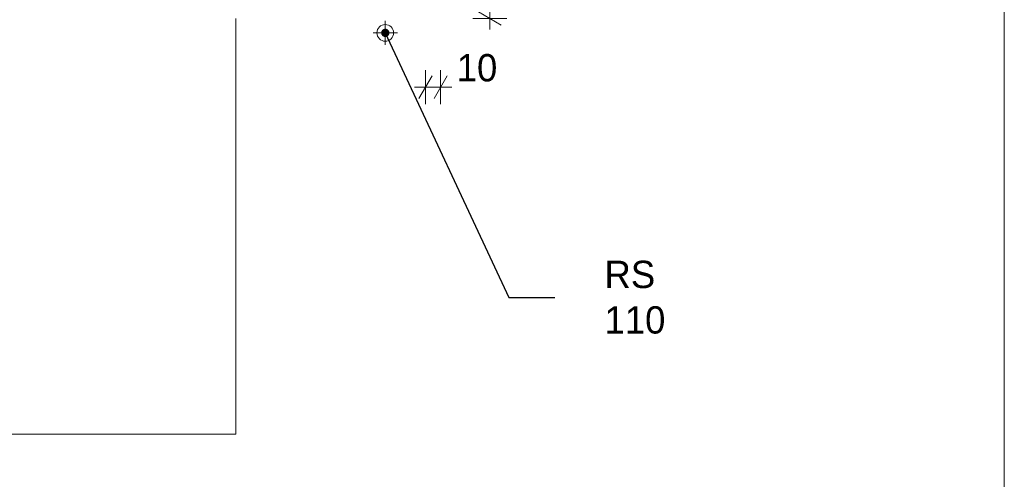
# Model space of a CAD drawing. Extents: x -21260 to 35740, y -2672 to 187028.
# Tile 27 of 120: x 29249 to 35740, y 8399 to 11428. Entities that reach past the tile are written whole.
import ezdxf

# ---------------------------------------------------------------- set-up
doc = ezdxf.new("R2010")
doc.units = 0
doc.header["$MEASUREMENT"] = 0
doc.layers.add('arch izolacje_Nr_Pióra__3', color=7, linetype='Continuous', lineweight=13, true_color=0xff6600)
for name, color, linetype, lineweight in [('ARCH TABELA_Nr_Pióra__21', 7, 'Continuous', 13), ('Arch wymiary_Nr_Pióra__5', 7, 'Continuous', 13), ('INWENT ODWODNIENIE_Nr_Pióra__21', 7, 'Continuous', 13), ('INWENT OPISY_Nr_Pióra__21', 7, 'Continuous', 13)]:
    doc.layers.add(name, color=color, linetype=linetype, lineweight=lineweight)
doc.layers.add('Arch wymiary', color=7, linetype='Continuous')
doc.styles.add('GENERATED_STYLE_1', font='txt')
doc.styles.add('GENERATED_STYLE_4', font='txt')
doc.dimstyles.new('GENERATED_STYLE__2', dxfattribs={"dimtxt": 179.999995, "dimasz": 114, "dimexe": 0.18, "dimexo": 0, "dimgap": 0.09, "dimtad": 1, "dimdec": 0, "dimlfac": 0.1, "dimzin": 0, "dimdsep": 46, "dimtxsty": 'GENERATED_STYLE_1', "dimblk": 'ARROWHEAD_2', "dimblk1": 'ARROWHEAD_2', "dimblk2": 'ARROWHEAD_2', "dimcen": 0.09, "dimclrd": 7, "dimclre": 7, "dimclrt": 7, "dimazin": 0, "dimtfac": 1, "dimtdec": 4, "dimtmove": 2, "dimatfit": 3, "dimfxl": 0, "dimtolj": 1, "dimtzin": 0, "dimarcsym": 0})
doc.dimstyles.new('GENERATED_STYLE__4', dxfattribs={"dimtxt": 179.999995, "dimasz": 114, "dimexe": 0.18, "dimexo": 0, "dimgap": 0.09, "dimtad": 1, "dimtih": 1, "dimtoh": 1, "dimdec": 0, "dimlfac": 0.1, "dimzin": 0, "dimdsep": 46, "dimtxsty": 'GENERATED_STYLE_1', "dimblk": 'ARROWHEAD_2', "dimblk1": 'ARROWHEAD_2', "dimblk2": 'ARROWHEAD_2', "dimcen": 0.09, "dimclrd": 7, "dimclre": 7, "dimclrt": 7, "dimazin": 0, "dimtfac": 1, "dimtdec": 4, "dimtmove": 2, "dimatfit": 3, "dimfxl": 0, "dimtolj": 1, "dimtzin": 0, "dimarcsym": 0})
doc.dimstyles.new('GENERATED_STYLE__6', dxfattribs={"dimtxt": 0.18, "dimasz": 109.44, "dimexe": 0.18, "dimexo": 0.0625, "dimgap": 0.09, "dimtad": 0, "dimtih": 1, "dimtoh": 1, "dimdec": 4, "dimzin": 0, "dimdsep": 46, "dimcen": 0.09, "dimadec": 0, "dimazin": 0, "dimtfac": 1, "dimtdec": 4, "dimtmove": 0, "dimatfit": 3, "dimldrblk": 'ARROWHEAD_11', "dimfxl": 0, "dimtolj": 1, "dimtzin": 0, "dimarcsym": 0})

# ---------------------------------------------------------------- blocks, each defined once
blk = doc.blocks.new('*D605')
at = {"layer": 'Arch wymiary_Nr_Pióra__5', "linetype": 'Continuous'}
for p, q in [((31967.4, 11057.7), (31880.8, 10907.7)), ((31924.1, 10870.2), (31924.1, 11095.2)), ((31980.8, 10907.7), (32067.4, 11057.7)), ((32024.1, 10870.2), (32024.1, 11095.2)), ((31850.7, 10982.7), (31924.1, 10982.7)), ((31924.1, 10982.7), (32024.1, 10982.7)), ((32024.1, 10982.7), (32097.4, 10982.7))]:
    blk.add_line(p, q, dxfattribs=at)
at = {"layer": 'Arch wymiary_Nr_Pióra__5', "insert": (32129.9, 11018.7), "char_height": 180, "attachment_point": 7, "style": 'GENERATED_STYLE_1'}
blk.add_mtext('{10}', dxfattribs=at)
blk = doc.blocks.new('ARROWHEAD_2')
at = {"color": 0, "linetype": 'Continuous', "lineweight": 0}
for p, q in [((-0.378, -0.655), (0.378, 0.655)), ((0, 0), (-1, 0))]:
    blk.add_line(p, q, dxfattribs=at)
blk = doc.blocks.new('*D606')
at = {"layer": 'Arch wymiary_Nr_Pióra__5', "linetype": 'Continuous'}
for p, q in [((32423.3, 11492.6), (32273.3, 11579.2)), ((32348.3, 11535.9), (32348.3, 11609.2)), ((32460.8, 11535.9), (32235.8, 11535.9)), ((32348.3, 11435.9), (32348.3, 11535.9)), ((32460.8, 11435.9), (32235.8, 11435.9)), ((32273.3, 11479.2), (32423.3, 11392.6)), ((32348.3, 11362.5), (32348.3, 11435.9))]:
    blk.add_line(p, q, dxfattribs=at)
at = {"layer": 'Arch wymiary_Nr_Pióra__5', "insert": (32312.3, 11577), "char_height": 180, "attachment_point": 7, "rotation": 90, "style": 'GENERATED_STYLE_1'}
blk.add_mtext('{10}', dxfattribs=at)
blk = doc.blocks.new('ARROWHEAD_11')
at = {"color": 0, "linetype": 'Continuous', "lineweight": 0}
blk.add_line((0, 0), (-1, 0), dxfattribs=at)
at = {"color": 0, "linetype": 'Continuous', "lineweight": 0, "const_width": 0.25, "flags": 128}
blk.add_lwpolyline([(-0.125, 0, 1), (0.125, 0, 1)], format="xyb", close=True, dxfattribs=at)

msp = doc.modelspace()

# ---------------------------------------------------------------- linework, layer by layer
at = {"layer": 'arch izolacje_Nr_Pióra__3', "linetype": 'Continuous'}
for p in [(30674.1, 11435.9), (29064.1, 8695.9)]:
    msp.add_line(p, (30674.1, 8695.9), dxfattribs=at)
at = {"layer": 'ARCH TABELA_Nr_Pióra__21', "linetype": 'Continuous'}
msp.add_line((35740.1, 27028.4), (35740.1, -2671.6), dxfattribs=at)
at = {"layer": 'INWENT ODWODNIENIE_Nr_Pióra__21', "linetype": 'Continuous'}
for p, q in [((31659.1, 11260.9), (31659.1, 11420.9)), ((31579.1, 11340.9), (31739.1, 11340.9))]:
    msp.add_line(p, q, dxfattribs=at)
msp.add_circle((31659.1, 11340.9), 55, dxfattribs=at)

# ---------------------------------------------------------------- texts
at = {"layer": 'INWENT OPISY_Nr_Pióra__21', "linetype": 'Continuous', "insert": (33104.2, 9597.9), "char_height": 180, "width": 692.895, "attachment_point": 4, "style": 'GENERATED_STYLE_4'}
msp.add_mtext('{RS 110}', dxfattribs=at)

# ---------------------------------------------------------------- dimensions: what is measured, and where the dimension line sits
at = {"layer": 'Arch wymiary', "linetype": 'Continuous'}
dim = msp.add_linear_dim(base=(32348.3, 11435.9), p1=(32024.1, 11435.9), p2=(31924.1, 11535.9), angle=90, dimstyle='GENERATED_STYLE__2', dxfattribs=at)
dim.commit()
dim.dimension.update_dxf_attribs({"geometry": '*D606', "text_midpoint": (32222.3, 11713.6)})
dim = msp.add_linear_dim(base=(31924.1, 10982.7), p1=(31924.1, 11535.9), p2=(32024.1, 11435.9), dimstyle='GENERATED_STYLE__4', dxfattribs=at)
dim.commit()
dim.dimension.update_dxf_attribs({"geometry": '*D605', "text_midpoint": (32266.5, 11108.7)})

# ---------------------------------------------------------------- leaders
at = {"layer": 'INWENT OPISY_Nr_Pióra__21', "linetype": 'Continuous', "annotation_type": 0, "has_hookline": 1, "hookline_direction": 1, "text_width": 437.1}
msp.add_leader([(31659.1, 11340.9), (32473.4, 9597), (32776.5, 9597)], dimstyle='GENERATED_STYLE__6', dxfattribs=at)

doc.saveas('drawing.dxf')
